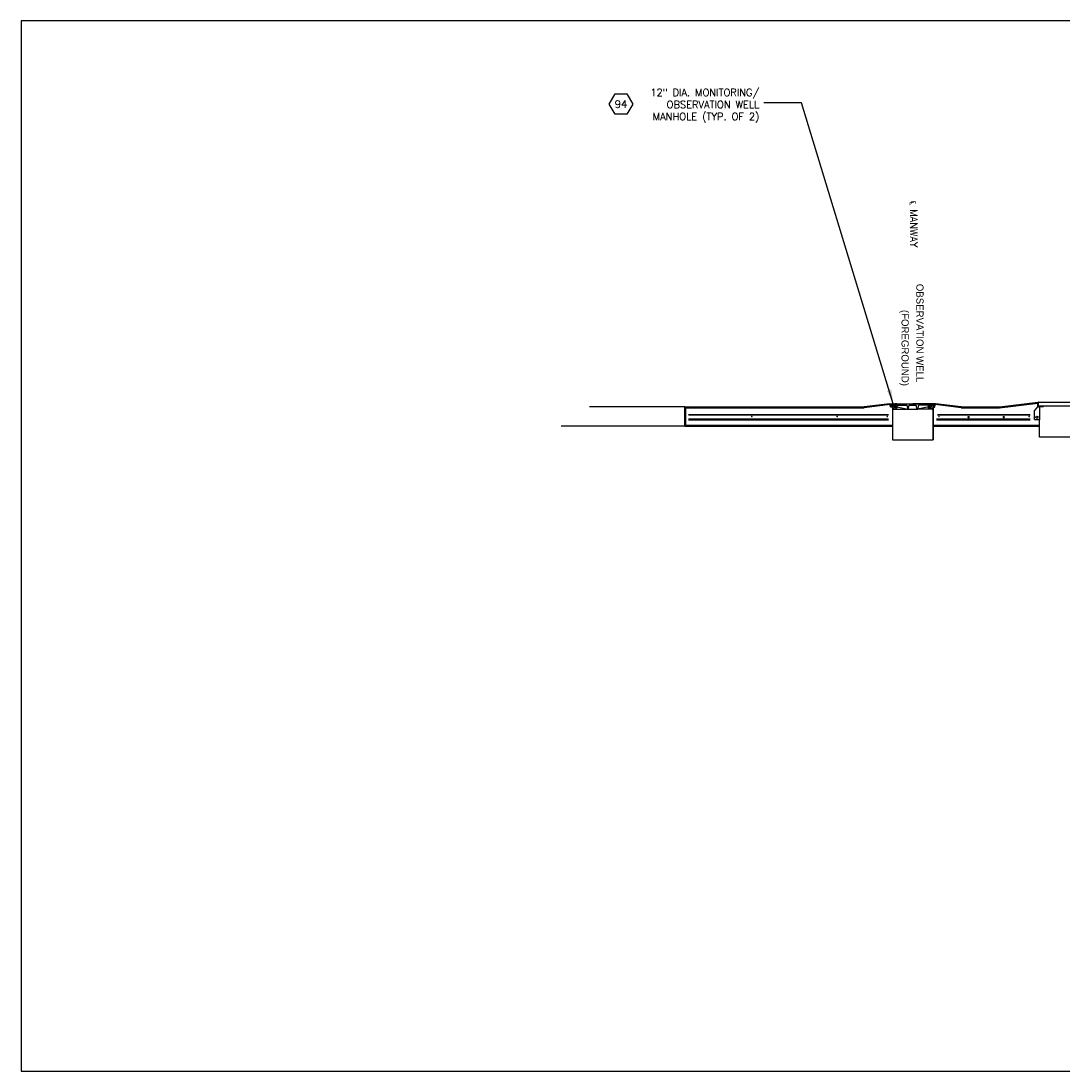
# Model space of a CAD drawing. Extents: x 990 to 4202, y -422 to 622.
# Tile 173 of 256: x 992 to 1317, y 294 to 622. Entities that reach past the tile are written whole.
import ezdxf
from ezdxf.enums import TextEntityAlignment as Align

# ---------------------------------------------------------------- set-up
doc = ezdxf.new("R2010")
doc.units = 0
doc.header["$MEASUREMENT"] = 0
doc.linetypes.add('HIDDEN', pattern=[0.375, 0.25, -0.125])
doc.linetypes.add('TANK-SLAB$0$DASHED', pattern=[0.75, 0.5, -0.25])
doc.layers.get('0').update_dxf_attribs({"linetype": 'CONTINUOUS'})
for name, color, linetype in [('FREEZE-OUTLINE-TITLES', 60, 'CONTINUOUS'), ('HATCH-CONCRETE', 2, 'CONTINUOUS'), ('REBAR', 4, 'TANK-SLAB$0$DASHED'), ('TANK-MANHOLE', 2, 'CONTINUOUS'), ('TANK-SLAB', 6, 'CONTINUOUS'), ('TEXT', 3, 'CONTINUOUS')]:
    doc.layers.add(name, color=color, linetype=linetype)
doc.styles.add('SIMPFRAC', font='simpfrac')
doc.styles.add('SIMPLEX', font='simplex')
doc.styles.add('TANK-SLAB$0$SIMPLEX', font='simplex')
doc.dimstyles.new('DIM48', dxfattribs={"dimscale": 48, "dimtxt": 0.09375, "dimasz": 0.09375, "dimexe": 0.0625, "dimexo": 0.0625, "dimgap": 0.0625, "dimtad": 1, "dimdec": 4, "dimzin": 3, "dimdsep": 46, "dimlunit": 4, "dimtxsty": 'SIMPLEX', "dimcen": 0, "dimclrd": 3, "dimclre": 3, "dimclrt": 3, "dimadec": 0, "dimazin": 0, "dimtfac": 1, "dimtdec": 4, "dimtofl": 0, "dimtmove": 2, "dimatfit": 3, "dimfxl": 1, "dimfrac": 2, "dimtolj": 1, "dimtzin": 3, "dimarcsym": 0})

# ---------------------------------------------------------------- blocks, each defined once
blk = doc.blocks.new('TANK-SLAB$0$HEX')
at = {"color": 3}
blk.add_lwpolyline([(-0.058, 0.1), (-0.115, 0), (-0.058, -0.1), (0.058, -0.1), (0.115, 0), (0.058, 0.1)], close=True, dxfattribs=at)
at = {"color": 3, "style": 'TANK-SLAB$0$SIMPLEX'}
blk.add_attdef('D#', text='', height=0.08, dxfattribs=at).set_placement((0, 0), align=Align.MIDDLE)

msp = doc.modelspace()

# ---------------------------------------------------------------- hatches: boundary and pattern name
at = {"layer": 'TANK-MANHOLE'}
h = msp.add_hatch(dxfattribs=at)
h.set_pattern_fill('LINE', color=1, scale=4, angle=225, style=0)
h.set_pattern_definition([(315, (1432.4779, 373.92165), (-0.3535534, -0.3535534), [])])
h.paths.add_polyline_path([(1275.71601, 502.38571), (1275.63405, 502.24401, -0.269129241), (1275.55216, 502.19678), (1275.50068, 502.19678), (1275.50068, 502.13426), (1275.40622, 502.13426), (1275.33537, 502.06341), (1275.33537, 501.85086), (1275.49241, 501.85086, 0.197143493), (1275.55825, 501.87787), (1275.66262, 501.98083, -0.197143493), (1275.72846, 502.00784), (1275.72852, 502.00784), (1276.06579, 502.00784, -0.001531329), (1276.06618, 502.00784), (1276.41494, 502.00784, 0.315060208), (1276.59108, 502.13106), (1276.66069, 502.32181), (1276.66625, 502.38571)])

# ---------------------------------------------------------------- linework, layer by layer
at = {"layer": 'FREEZE-OUTLINE-TITLES', "color": 60, "linetype": 'Continuous'}
msp.add_lwpolyline([(2107.64037, 621.90712), (991.64037, 621.90712), (991.64037, 294.21628), (2107.64037, 294.21628)], close=True, dxfattribs=at)
at = {"layer": 'HATCH-CONCRETE', "color": 2}
for p, q in [((1198.82322, 495.47875), (1198.82322, 501.4788)), ((1199.13572, 495.79125), (1199.13572, 501.1663))]:
    msp.add_line(p, q, dxfattribs=at)
at = {"layer": 'REBAR', "linetype": 'HIDDEN', "const_width": 0.5}
for points in [[(1262.4508, 498.97139), (1199.88126, 498.97139)], [(1306.64213, 498.97139), (1277.55834, 498.97139)]]:
    msp.add_lwpolyline(points, dxfattribs=at)
at = {"layer": 'REBAR'}
for points, const_width in [([(1219.80967, 498.47139, -1), (1219.55967, 498.47139, -1)], 0.25), ([(1246.45503, 498.47139, -1), (1246.20503, 498.47139, -1)], 0.25), ([(1262.09908, 498.47139, -1), (1261.84908, 498.47139, -1)], 0.25), ([(1278.23601, 498.47139, -1), (1277.98601, 498.47139, -1)], 0.25), ([(1287.5306, 498.29581, -1), (1287.1556, 498.29581, -1)], 0.375), ([(1298.49019, 498.29581, -1), (1298.11519, 498.29581, -1)], 0.375), ([(1306.3538, 498.47139, -1), (1306.1038, 498.47139, -1)], 0.25)]:
    msp.add_lwpolyline(points, format="xyb", close=True, dxfattribs=dict(at, const_width=const_width))
at = {"layer": 'REBAR', "const_width": 0.75}
for points in [[(1262.4508, 497.53689), (1199.85838, 497.53689)], [(1306.64213, 497.53689), (1277.29173, 497.53689)]]:
    msp.add_lwpolyline(points, dxfattribs=at)
at = {"layer": 'TANK-MANHOLE', "color": 1, "linetype": 'Continuous'}
for p, q in [((1262.99915, 502.47879), (1276.87128, 502.47879)), ((1263.14504, 502.38571), (1269.90495, 502.38571)), ((1263.14504, 502.38571), (1269.90495, 502.38571)), ((1263.1506, 502.32181), (1263.14504, 502.38571)), ((1263.22022, 502.13106), (1263.1506, 502.32181)), ((1263.39635, 502.00784), (1264.08284, 502.00784)), ((1264.1761, 502.24358), (1264.09389, 502.38571)), ((1264.2512, 501.87832), (1264.14913, 501.98038)), ((1264.25087, 501.87864), (1264.14946, 501.98005)), ((1264.25725, 502.19678), (1265.0558, 502.19678)), ((1264.31061, 502.19678), (1264.31061, 502.13426)), ((1265.00244, 502.13426), (1264.31061, 502.13426)), ((1264.31749, 501.85086), (1264.99417, 501.85086)), ((1264.36618, 502.38571), (1264.41897, 502.41627)), ((1264.36618, 502.19678), (1264.36618, 502.38571)), ((1264.47454, 502.06341), (1264.40507, 502.13426)), ((1264.89269, 502.41627), (1264.41897, 502.41627)), ((1264.83713, 502.06341), (1264.47454, 502.06341)), ((1264.47454, 502.06341), (1264.47454, 501.85086)), ((1264.49954, 502.19678), (1264.49954, 501.18958)), ((1264.51066, 502.19678), (1264.51066, 502.38571)), ((1264.79545, 501.85086), (1264.81629, 501.60774)), ((1264.801, 502.19678), (1264.801, 502.38571)), ((1264.81351, 502.19678), (1264.81351, 501.18958)), ((1264.90798, 502.13426), (1264.83713, 502.06341)), ((1264.83713, 502.06341), (1264.83713, 501.85086)), ((1264.94687, 502.38571), (1264.89269, 502.41627)), ((1264.9177, 501.49521), (1268.43843, 500.75018)), ((1264.94687, 502.19678), (1264.94687, 502.38571)), ((1265.00244, 502.19678), (1265.00244, 502.13426)), ((1265.06, 501.87787), (1265.16438, 501.98083)), ((1265.1373, 502.24418), (1265.21777, 502.38571)), ((1265.23022, 502.00784), (1267.94422, 502.00784)), ((1268.19281, 501.78436), (1268.28834, 500.88887)), ((1268.62615, 500.88647), (1268.72194, 501.78436)), ((1268.97053, 502.00784), (1270.83937, 502.00784)), ((1275.71601, 502.38571), (1269.90495, 502.38571)), ((1271.18365, 500.88745), (1271.08796, 501.78436)), ((1274.8922, 501.49521), (1271.37133, 500.75115)), ((1271.6171, 501.78436), (1271.52156, 500.88887)), ((1274.58108, 502.00784), (1271.86568, 502.00784)), ((1274.67434, 502.24358), (1274.59213, 502.38571)), ((1274.74944, 501.87832), (1274.64737, 501.98038)), ((1274.75549, 502.19678), (1274.86303, 502.19678)), ((1274.80885, 502.19678), (1274.80885, 502.13426)), ((1274.80885, 502.19678), (1274.80885, 502.13426)), ((1274.80885, 502.13426), (1275.50068, 502.13426)), ((1274.80885, 502.13426), (1275.50068, 502.13426)), ((1274.81573, 501.85086), (1275.15477, 501.85086)), ((1274.86303, 502.38571), (1274.91721, 502.41627)), ((1274.86303, 502.19678), (1274.86303, 502.38571)), ((1274.86303, 502.19678), (1275.44512, 502.19678)), ((1274.90193, 502.13426), (1274.97278, 502.06341)), ((1274.90193, 502.13426), (1274.97278, 502.06341)), ((1274.91721, 502.41627), (1275.39093, 502.41627)), ((1274.97278, 502.06341), (1275.33537, 502.06341)), ((1274.97278, 502.06341), (1275.33537, 502.06341)), ((1274.97278, 502.06341), (1274.97278, 501.85086)), ((1274.97278, 502.06341), (1274.97278, 501.85086)), ((1275.01445, 501.85086), (1274.99362, 501.60774)), ((1274.99639, 502.19678), (1274.99639, 501.18958)), ((1275.0089, 502.19678), (1275.0089, 502.38571)), ((1275.15477, 502.22456), (1275.15477, 502.13148)), ((1275.49241, 501.85086), (1275.15477, 501.85086)), ((1275.29925, 502.19678), (1275.29925, 502.38571)), ((1275.31175, 502.19678), (1275.31175, 501.18958)), ((1275.33537, 502.06341), (1275.40622, 502.13426)), ((1275.33537, 502.06341), (1275.40622, 502.13426)), ((1275.33537, 502.06341), (1275.33537, 501.85086)), ((1275.33537, 502.06341), (1275.33537, 501.85086)), ((1275.44512, 502.38571), (1275.39093, 502.41627)), ((1275.44512, 502.19678), (1275.44512, 502.38571)), ((1275.50068, 502.19678), (1275.50068, 502.13426)), ((1275.50068, 502.19678), (1275.50068, 502.13426)), ((1275.55825, 501.87787), (1275.66262, 501.98083)), ((1276.66625, 502.38571), (1275.71601, 502.38571)), ((1276.41494, 502.00784), (1275.72846, 502.00784)), ((1275.9883, 502.00784), (1276.0661, 502.00784)), ((1276.59108, 502.13106), (1276.66069, 502.32181)), ((1276.66069, 502.32181), (1276.66625, 502.38571)), ((1307.94016, 500.22876), (1309.00266, 501.47876)), ((1309.00266, 501.47876), (1309.00266, 502.97879)), ((1309.00266, 502.97875), (1309.06516, 502.97875)), ((1309.00266, 502.97875), (1309.06516, 502.97875)), ((1309.00266, 502.97875), (1348.50266, 502.97875)), ((1310.67454, 501.47876), (1309.00266, 501.47876)), ((1309.15891, 501.47876), (1309.65891, 501.47876)), ((1309.19016, 501.79125), (1309.19016, 502.85375)), ((1310.54954, 501.66625), (1309.31516, 501.66625)), ((1309.65891, 501.47876), (1309.40891, 501.47876)), ((1309.44016, 501.47876), (1309.44016, 497.47876)), ((1346.95579, 501.66625), (1310.54954, 501.66625)), ((1310.67454, 501.47876), (1310.67454, 501.54125)), ((1263.60766, 501.23543), (1263.55903, 501.23543)), ((1263.55903, 501.23543), (1263.55903, 491.16768)), ((1263.60766, 501.2521), (1263.60766, 491.16768)), ((1263.78826, 500.7492), (1268.44308, 500.7492)), ((1264.81351, 501.18958), (1264.49954, 501.18958)), ((1264.49954, 501.18958), (1264.56206, 501.12707)), ((1264.75099, 501.12707), (1264.56206, 501.12707)), ((1264.81351, 501.18958), (1264.75099, 501.12707)), ((1268.44371, 500.7492), (1271.36619, 500.7492)), ((1276.02165, 500.7492), (1271.36531, 500.7492)), ((1274.99639, 501.18958), (1275.31175, 501.18958)), ((1274.99639, 501.18958), (1275.0603, 501.12707)), ((1275.0603, 501.12707), (1275.24923, 501.12707)), ((1275.31175, 501.18958), (1275.24923, 501.12707)), ((1276.20364, 501.2521), (1276.20364, 491.16768)), ((1276.20364, 501.23543), (1276.25087, 501.23543)), ((1276.25087, 501.23543), (1276.25087, 491.16768)), ((1307.94016, 497.50432), (1307.94016, 500.22876)), ((1307.94016, 497.50432), (1308.94016, 497.50432)), ((1308.94016, 497.50432), (1308.94016, 497.47876)), ((1309.44016, 497.47876), (1308.94016, 497.47876)), ((1309.44016, 491.97875), (1309.44016, 497.47876)), ((1348.06516, 491.97875), (1309.44016, 491.97875)), ((1263.55903, 491.16768), (1276.25087, 491.16768))]:
    msp.add_line(p, q, dxfattribs=at)
for points in [[(1263.67714, 501.19494, 0.389385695), (1263.61486, 501.2521), (1263.56042, 501.2521), (1263.55485, 501.35248, 0.398053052), (1263.46124, 501.44103), (1263.11855, 501.44103, -0.349333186), (1262.99674, 501.53797), (1262.77995, 502.47879), (1262.93862, 502.47879, -0.348853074), (1263.06038, 502.38207), (1263.20368, 501.76503, 0.348853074), (1263.295, 501.69248), (1263.57848, 501.69248, 0.399535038), (1263.67289, 501.78151), (1263.68129, 501.9481, -0.399535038), (1263.74373, 502.00784), (1263.82306, 502.00784, -0.399230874), (1263.88548, 501.94855), (1263.90495, 501.57023), (1264.40369, 501.57023), (1264.52455, 501.44798), (1264.52455, 501.19236), (1264.00344, 501.19236, 0.39889653), (1263.87861, 501.07393), (1263.86464, 500.80841, -0.39889653), (1263.80222, 500.7492), (1263.77271, 500.7492, -0.389385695), (1263.71044, 500.80636)], [(1265.12187, 501.37069), (1265.13164, 501.57023), (1264.91631, 501.57023), (1264.79406, 501.44798), (1264.79406, 501.19236), (1264.9346, 501.19236, 0.399958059)], [(1274.68803, 501.37069), (1274.67826, 501.57023), (1274.89359, 501.57023), (1275.01584, 501.44798), (1275.01584, 501.19236), (1274.8753, 501.19236, -0.399958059)], [(1276.13277, 501.19494, -0.389385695), (1276.19504, 501.2521), (1276.24948, 501.2521), (1276.25506, 501.35248, -0.398053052), (1276.34866, 501.44103), (1276.69135, 501.44103, 0.349333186), (1276.81316, 501.53797), (1277.02995, 502.47879), (1276.87128, 502.47879, 0.348853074), (1276.74952, 502.38207), (1276.60623, 501.76503, -0.348853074), (1276.51491, 501.69248), (1276.23142, 501.69248, -0.399535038), (1276.13702, 501.78151), (1276.12862, 501.9481, 0.399535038), (1276.06618, 502.00784), (1275.98684, 502.00784, 0.399230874), (1275.92442, 501.94855), (1275.90495, 501.57023), (1275.40622, 501.57023), (1275.28535, 501.44798), (1275.28535, 501.19236), (1275.80646, 501.19236, -0.39889653), (1275.93129, 501.07393), (1275.94526, 500.80841, 0.39889653), (1276.00768, 500.7492), (1276.03719, 500.7492, 0.389385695), (1276.09946, 500.80636)]]:
    msp.add_lwpolyline(points, format="xyb", close=True, dxfattribs=at)
msp.add_lwpolyline([(1275.44512, 502.19678), (1275.55265, 502.19678, 0.267731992), (1275.63405, 502.24401), (1275.71601, 502.38571)], format="xyb", dxfattribs=at)
for centre, radius in [((1264.46342, 502.16065), 0.03473), ((1264.84824, 502.16065), 0.03473), ((1274.96166, 502.16065), 0.03473), ((1275.34648, 502.16065), 0.03473), ((1308.69016, 498.22875), 0.3125)]:
    msp.add_circle(centre, radius, dxfattribs=at)
for centre, radius, start, end in [((1263.39635, 502.19534), 0.1875, 200.050248, 270), ((1263.42845, 501.85086), 0.18755, 118.2720361, 180), ((1263.42845, 501.85086), 0.18755, 180, 236.4271016), ((1263.49096, 501.85086), 0.18755, 0, 56.4271016), ((1263.49096, 501.85086), 0.18755, 303.5728984, 0), ((1264.08284, 501.91409), 0.09375, 45.0002713, 90), ((1264.25725, 502.29053), 0.09375, 210.0464467, 270), ((1264.31749, 501.94461), 0.09375, 225.0002713, 270), ((1264.43842, 502.27874), 0.12781, 55.6196553, 124.3803447), ((1264.65653, 501.92726), 0.48067, 72.5076755, 107.4923245), ((1264.87463, 502.27874), 0.12781, 55.6196553, 124.3803447), ((1264.94271, 501.61886), 0.12503, 184.4473849, 259.0661832), ((1264.99417, 501.94461), 0.09375, 270, 314.6099016), ((1265.0558, 502.29053), 0.09375, 270, 330.3760211), ((1265.23022, 501.91409), 0.09375, 90, 134.6099016), ((1267.94422, 501.75784), 0.25, 6.0896954, 90), ((1268.97053, 501.75784), 0.25, 90, 173.9103046), ((1270.83937, 501.75784), 0.25, 6.0896954, 90), ((1271.86568, 501.75784), 0.25, 90, 173.9103046), ((1274.58108, 501.91409), 0.09375, 45, 90), ((1274.75549, 502.29053), 0.09375, 210.0464467, 270), ((1274.81573, 501.94461), 0.09375, 225, 270), ((1274.93666, 502.27874), 0.12781, 55.6196553, 124.3803447), ((1274.86859, 501.61886), 0.12503, 280.9338168, 355.5526151), ((1275.15477, 501.92726), 0.48067, 72.5076755, 107.4923245), ((1275.37287, 502.27874), 0.12781, 55.6196553, 124.3803447), ((1275.49241, 501.94461), 0.09375, 270, 314.6099016), ((1275.72846, 501.91409), 0.09375, 90, 134.6099016), ((1276.31894, 501.85086), 0.18755, 123.5728984, 180), ((1276.31894, 501.85086), 0.18755, 180, 236.4271016), ((1276.41494, 502.19534), 0.1875, 270, 339.9502621), ((1276.38285, 501.85086), 0.18755, 0, 61.7279639), ((1276.38285, 501.85086), 0.18755, 303.5728984, 0), ((1309.06516, 502.85375), 0.125, 0, 90), ((1309.31516, 501.79125), 0.125, 180, 270), ((1310.54954, 501.54125), 0.125, 0, 90), ((1268.44371, 500.90545), 0.15625, 186.0896954, 270), ((1268.46543, 501.00064), 0.25145, 259.1264796, 270), ((1268.47078, 500.90304), 0.15625, 258.0516945, 353.9103046), ((1271.33902, 500.90402), 0.15625, 186.0896954, 281.9327043), ((1271.34115, 501.00064), 0.25145, 270, 280.8735204), ((1271.36619, 500.90545), 0.15625, 270, 353.9103046)]:
    msp.add_arc(centre, radius, start, end, dxfattribs=at)
at = {"layer": 'TANK-SLAB', "color": 253, "linetype": 'Continuous'}
for p, q in [((1198.82321, 501.4788), (1169.05833, 501.47875)), ((1198.82321, 495.47875), (1160.2303, 495.47875))]:
    msp.add_line(p, q, dxfattribs=at)
at = {"layer": 'TANK-SLAB', "color": 2, "linetype": 'Continuous'}
for p, q in [((1198.82322, 501.4788), (1254.77963, 501.47875)), ((1209.0416, 501.47879), (1230.76465, 501.47879)), ((1262.77995, 502.47879), (1254.77995, 501.47879)), ((1262.85093, 502.17273), (1254.79908, 501.16625)), ((1285.01103, 501.16622), (1276.95941, 502.17268)), ((1285.03048, 501.47872), (1277.02995, 502.47879)), ((1285.03048, 501.47872), (1297.00233, 501.47871)), ((1297.00225, 501.4787), (1309.00266, 502.97875)), ((1297.0217, 501.1662), (1309.00266, 502.66382)), ((1199.13572, 501.1663), (1254.79908, 501.16625)), ((1209.02215, 501.16629), (1230.78411, 501.16629)), ((1285.01103, 501.16622), (1297.02179, 501.16621)), ((1198.82322, 495.47875), (1263.60766, 495.47875)), ((1199.13572, 495.79125), (1263.60766, 495.79125)), ((1276.20364, 495.79125), (1309.44016, 495.79125)), ((1276.20364, 495.47875), (1309.44016, 495.47875))]:
    msp.add_line(p, q, dxfattribs=at)

# ---------------------------------------------------------------- block references
at = {"layer": 'TEXT'}
ref = msp.add_blockref('TANK-SLAB$0$HEX', (1178.88305, 595.97448), dxfattribs=dict(at, xscale=-31.79059890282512, yscale=31.79059890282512, zscale=31.79059890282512))
ref.add_attrib('D#', '94', dxfattribs={"layer": '0', "height": 2.311875, "style": 'TANK-SLAB$0$SIMPLEX'}).set_placement((1178.88305, 595.97448), align=Align.MIDDLE)

# ---------------------------------------------------------------- texts
at = {"layer": 'TEXT', "linetype": 'Continuous', "style": 'SIMPFRAC'}
for s, p in [('OBSERVATION WELL', (1271.03993, 539.88328, 48)), ('(FOREGROUND)', (1266.41109, 531.74042, 48))]:
    msp.add_text(s, height=2.25, rotation=270, dxfattribs=at).set_placement(p)
at = {"layer": 'TEXT', "insert": (1222.04861, 600.71797), "char_height": 2.25, "width": 38.8536796, "attachment_point": 3, "style": 'SIMPLEX'}
msp.add_mtext('12" DIA. MONITORING/\\POBSERVATION WELL MANHOLE (TYP. OF 2)', dxfattribs=at)
at = {"layer": 'TEXT', "insert": (1271.38281, 551.21799, 48), "char_height": 2.25, "width": 19.5190601, "attachment_point": 3, "rotation": 270, "style": 'SIMPLEX'}
msp.add_mtext('℄ MANWAY', dxfattribs=at)

# ---------------------------------------------------------------- leaders
at = {"layer": 'TEXT'}
msp.add_leader([(1263.82306, 502.48084), (1235.25354, 596.37341), (1223.42355, 596.37341)], dimstyle='DIM48', override={"dimgap": 0.0625, "dimtad": 0}, dxfattribs=at)

doc.saveas('drawing.dxf')
